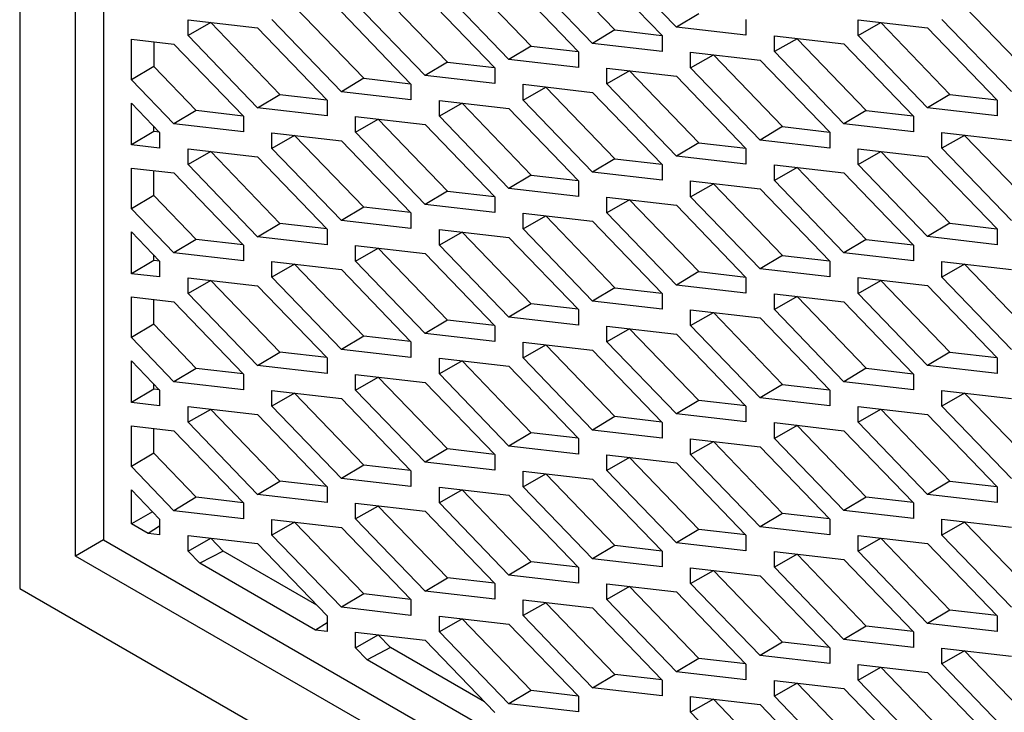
# Model space of a CAD drawing. Header units: millimetres. Extents: x -0.44 to 1.31, y -0.87 to 1.29.
# Tile 168 of 182: x 0.9206 to 0.9455, y 0.9645 to 0.9821. Entities that reach past the tile are written whole.
import ezdxf

# ---------------------------------------------------------------- set-up
doc = ezdxf.new("R2010")
doc.units = ezdxf.units.MM

msp = doc.modelspace()

# ---------------------------------------------------------------- linework, layer by layer
at = {"color": 7, "linetype": 'Continuous', "lineweight": 25}
for p, q in [((0.920568, 1.010864), (0.920569, 0.96766)), ((0.92269, 1.008006), (0.92269, 0.968885)), ((0.921983, 0.968477), (0.921982, 1.007598)), ((0.933893, 0.983628), (0.935645, 0.981808)), ((0.9372, 0.981878), (0.935439, 0.983708)), ((0.935079, 0.981469), (0.933318, 0.983299)), ((0.935079, 0.983494), (0.93684, 0.981664)), ((0.931772, 0.983219), (0.933523, 0.9814)), ((0.932958, 0.983086), (0.934719, 0.981255)), ((0.929651, 0.982811), (0.931402, 0.980991)), ((0.932958, 0.981061), (0.931197, 0.982891)), ((0.930836, 0.982677), (0.932598, 0.980847)), ((0.92753, 0.982402), (0.929281, 0.980583)), ((0.930836, 0.980652), (0.929075, 0.982482)), ((0.9445, 0.982404), (0.946251, 0.980584)), ((0.924833, 0.982063), (0.926594, 0.98186)), ((0.924833, 0.981665), (0.924833, 0.982063)), ((0.928715, 0.980244), (0.926954, 0.982074)), ((0.928715, 0.982269), (0.930476, 0.980438)), ((0.937766, 0.982217), (0.9372, 0.981878)), ((0.938961, 0.982072), (0.938961, 0.981675)), ((0.941803, 0.982065), (0.943564, 0.981862)), ((0.941803, 0.981667), (0.941803, 0.982065)), ((0.945686, 0.980246), (0.943924, 0.982076)), ((0.925408, 0.981994), (0.924833, 0.981665)), ((0.925408, 0.981997), (0.925408, 0.981994)), ((0.925408, 0.981994), (0.927159, 0.980174)), ((0.926594, 0.98186), (0.928355, 0.98003)), ((0.935645, 0.981808), (0.935079, 0.981469)), ((0.935645, 0.981808), (0.936833, 0.981671)), ((0.938961, 0.981675), (0.9372, 0.981878)), ((0.941803, 0.981667), (0.942379, 0.981996)), ((0.942379, 0.981999), (0.942379, 0.981996)), ((0.942379, 0.981996), (0.94413, 0.980176)), ((0.943564, 0.981862), (0.945325, 0.980032)), ((0.923397, 0.981576), (0.924472, 0.981452)), ((0.923397, 0.980544), (0.923397, 0.981576)), ((0.926594, 0.979835), (0.924833, 0.981665)), ((0.93684, 0.981664), (0.93684, 0.981266)), ((0.939682, 0.981259), (0.939682, 0.981657)), ((0.939682, 0.981657), (0.941443, 0.981453)), ((0.940257, 0.981587), (0.939682, 0.981259)), ((0.940257, 0.98159), (0.940257, 0.981587)), ((0.940257, 0.981587), (0.942009, 0.979767)), ((0.943564, 0.979837), (0.941803, 0.981667)), ((0.923963, 0.98151), (0.923963, 0.980883)), ((0.924472, 0.981452), (0.926234, 0.979621)), ((0.933523, 0.9814), (0.932958, 0.981061)), ((0.933523, 0.9814), (0.934712, 0.981262)), ((0.93684, 0.981266), (0.935079, 0.981469)), ((0.941443, 0.981453), (0.943204, 0.979623)), ((0.934719, 0.980858), (0.932958, 0.981061)), ((0.934719, 0.981255), (0.934719, 0.980858)), ((0.937561, 0.981248), (0.939322, 0.981045)), ((0.937561, 0.98085), (0.937561, 0.981248)), ((0.937561, 0.98085), (0.938136, 0.981179)), ((0.938136, 0.981182), (0.938136, 0.981179)), ((0.938136, 0.981179), (0.939887, 0.979359)), ((0.939322, 0.981045), (0.941083, 0.979215)), ((0.941443, 0.979429), (0.939682, 0.981259)), ((0.923963, 0.980883), (0.923397, 0.980544)), ((0.925038, 0.979766), (0.923963, 0.980883)), ((0.931402, 0.980991), (0.930836, 0.980652)), ((0.931402, 0.980991), (0.932591, 0.980854)), ((0.932598, 0.980847), (0.932598, 0.980449)), ((0.935439, 0.98084), (0.9372, 0.980636)), ((0.935439, 0.980442), (0.935439, 0.98084)), ((0.939322, 0.97902), (0.937561, 0.98085)), ((0.924473, 0.979427), (0.923397, 0.980544)), ((0.929281, 0.980583), (0.928715, 0.980244)), ((0.929281, 0.980583), (0.930469, 0.980445)), ((0.932598, 0.980449), (0.930836, 0.980652)), ((0.936015, 0.98077), (0.935439, 0.980442)), ((0.936015, 0.980773), (0.936015, 0.98077)), ((0.936015, 0.98077), (0.937766, 0.97895)), ((0.9372, 0.980636), (0.938961, 0.978806)), ((0.930476, 0.980438), (0.930476, 0.980041)), ((0.933318, 0.980431), (0.935079, 0.980228)), ((0.933318, 0.980033), (0.933318, 0.980431)), ((0.933318, 0.980033), (0.933893, 0.980362)), ((0.933893, 0.980365), (0.933893, 0.980362)), ((0.933893, 0.980362), (0.935645, 0.978542)), ((0.9372, 0.978612), (0.935439, 0.980442)), ((0.926594, 0.979835), (0.927159, 0.980174)), ((0.927159, 0.980174), (0.928348, 0.980037)), ((0.930476, 0.980041), (0.928715, 0.980244)), ((0.935079, 0.980228), (0.93684, 0.978398)), ((0.94413, 0.980176), (0.943564, 0.979837)), ((0.94413, 0.980176), (0.945319, 0.980039)), ((0.923397, 0.979956), (0.924112, 0.979213)), ((0.923397, 0.978898), (0.923397, 0.979956)), ((0.928355, 0.979632), (0.926594, 0.979835)), ((0.928355, 0.98003), (0.928355, 0.979632)), ((0.931197, 0.980023), (0.932958, 0.979819)), ((0.931197, 0.979625), (0.931197, 0.980023)), ((0.931772, 0.979953), (0.931197, 0.979625)), ((0.931772, 0.979956), (0.931772, 0.979953)), ((0.931772, 0.979953), (0.933523, 0.978133)), ((0.932958, 0.979819), (0.934719, 0.977989)), ((0.935079, 0.978203), (0.933318, 0.980033)), ((0.945325, 0.979634), (0.943564, 0.979837)), ((0.945325, 0.980032), (0.945325, 0.979634)), ((0.925038, 0.979766), (0.924473, 0.979427)), ((0.926227, 0.979628), (0.925038, 0.979766)), ((0.926234, 0.979621), (0.926234, 0.979224)), ((0.929075, 0.979614), (0.930836, 0.979411)), ((0.929075, 0.979216), (0.929075, 0.979614)), ((0.929075, 0.979216), (0.929651, 0.979545)), ((0.929651, 0.979548), (0.929651, 0.979545)), ((0.929651, 0.979545), (0.931402, 0.977725)), ((0.932958, 0.977795), (0.931197, 0.979625)), ((0.942009, 0.979767), (0.941443, 0.979429)), ((0.942009, 0.979767), (0.943197, 0.97963)), ((0.943204, 0.979623), (0.943204, 0.979225)), ((0.923963, 0.979236), (0.923963, 0.979368)), ((0.926234, 0.979224), (0.924473, 0.979427)), ((0.930836, 0.979411), (0.932598, 0.977581)), ((0.939887, 0.979359), (0.939322, 0.97902)), ((0.939887, 0.979359), (0.941076, 0.979222)), ((0.943204, 0.979225), (0.941443, 0.979429)), ((0.923963, 0.979236), (0.923397, 0.978898)), ((0.924106, 0.97922), (0.923963, 0.979236)), ((0.924112, 0.979213), (0.924112, 0.978815)), ((0.926954, 0.979206), (0.928715, 0.979002)), ((0.926954, 0.978808), (0.926954, 0.979206)), ((0.92753, 0.979136), (0.926954, 0.978808)), ((0.92753, 0.979139), (0.92753, 0.979136)), ((0.929281, 0.977316), (0.92753, 0.979136)), ((0.930836, 0.977386), (0.929075, 0.979216)), ((0.941083, 0.979215), (0.941083, 0.978817)), ((0.943924, 0.97881), (0.943924, 0.979207)), ((0.943924, 0.979207), (0.945686, 0.979004)), ((0.9445, 0.979138), (0.943924, 0.97881)), ((0.9445, 0.979141), (0.9445, 0.979138)), ((0.9445, 0.979138), (0.946251, 0.977318)), ((0.924112, 0.978815), (0.923397, 0.978898)), ((0.924833, 0.978797), (0.926594, 0.978594)), ((0.924833, 0.978399), (0.924833, 0.978797)), ((0.928715, 0.976978), (0.926954, 0.978808)), ((0.928715, 0.979002), (0.930476, 0.977172)), ((0.937766, 0.97895), (0.9372, 0.978612)), ((0.937766, 0.97895), (0.938955, 0.978813)), ((0.938961, 0.978806), (0.938961, 0.978408)), ((0.941083, 0.978817), (0.939322, 0.97902)), ((0.941803, 0.978799), (0.943564, 0.978596)), ((0.941803, 0.978401), (0.941803, 0.978799)), ((0.945686, 0.976979), (0.943924, 0.97881)), ((0.925408, 0.978728), (0.924833, 0.978399)), ((0.925408, 0.978728), (0.925408, 0.978731)), ((0.92716, 0.976908), (0.925408, 0.978728)), ((0.926594, 0.978594), (0.928355, 0.976764)), ((0.935645, 0.978542), (0.935079, 0.978203)), ((0.935645, 0.978542), (0.936833, 0.978405)), ((0.938961, 0.978408), (0.9372, 0.978612)), ((0.941803, 0.978401), (0.942379, 0.97873)), ((0.942379, 0.978733), (0.942379, 0.97873)), ((0.942379, 0.97873), (0.94413, 0.97691)), ((0.943564, 0.978596), (0.945325, 0.976766)), ((0.923397, 0.978309), (0.924473, 0.978185)), ((0.923397, 0.977278), (0.923397, 0.978309)), ((0.926594, 0.976569), (0.924833, 0.978399)), ((0.93684, 0.978398), (0.93684, 0.978)), ((0.939682, 0.977993), (0.939682, 0.97839)), ((0.939682, 0.97839), (0.941443, 0.978187)), ((0.940257, 0.978321), (0.939682, 0.977993)), ((0.940257, 0.978324), (0.940257, 0.978321)), ((0.940257, 0.978321), (0.942009, 0.976501)), ((0.943564, 0.976571), (0.941803, 0.978401)), ((0.923963, 0.977617), (0.923963, 0.978244)), ((0.924473, 0.978185), (0.926234, 0.976355)), ((0.933523, 0.978133), (0.932958, 0.977795)), ((0.933523, 0.978133), (0.934712, 0.977996)), ((0.93684, 0.978), (0.935079, 0.978203)), ((0.941443, 0.978187), (0.943204, 0.976357)), ((0.934719, 0.977591), (0.932958, 0.977795)), ((0.934719, 0.977989), (0.934719, 0.977591)), ((0.937561, 0.977982), (0.939322, 0.977779)), ((0.937561, 0.977584), (0.937561, 0.977982)), ((0.937561, 0.977584), (0.938136, 0.977913)), ((0.938136, 0.977916), (0.938136, 0.977913)), ((0.938136, 0.977913), (0.939887, 0.976093)), ((0.941443, 0.976162), (0.939682, 0.977993)), ((0.923963, 0.977617), (0.923397, 0.977278)), ((0.925038, 0.976499), (0.923963, 0.977617)), ((0.931402, 0.977725), (0.930836, 0.977386)), ((0.931402, 0.977725), (0.932591, 0.977588)), ((0.932598, 0.977581), (0.932598, 0.977183)), ((0.935439, 0.977573), (0.9372, 0.97737)), ((0.935439, 0.977176), (0.935439, 0.977573)), ((0.939322, 0.975754), (0.937561, 0.977584)), ((0.939322, 0.977779), (0.941083, 0.975949)), ((0.929281, 0.977316), (0.928715, 0.976978)), ((0.93047, 0.977179), (0.929281, 0.977316)), ((0.932598, 0.977183), (0.930836, 0.977386)), ((0.936015, 0.977504), (0.935439, 0.977176)), ((0.936015, 0.977507), (0.936015, 0.977504)), ((0.936015, 0.977504), (0.937766, 0.975684)), ((0.9372, 0.97737), (0.938961, 0.97554)), ((0.924473, 0.97616), (0.923397, 0.977278)), ((0.930476, 0.977172), (0.930476, 0.976774)), ((0.933318, 0.977165), (0.935079, 0.976962)), ((0.933318, 0.976767), (0.933318, 0.977165)), ((0.933318, 0.976767), (0.933894, 0.977096)), ((0.933894, 0.977099), (0.933894, 0.977096)), ((0.933894, 0.977096), (0.935645, 0.975276)), ((0.9372, 0.975345), (0.935439, 0.977176)), ((0.926594, 0.976569), (0.92716, 0.976908)), ((0.928348, 0.976771), (0.92716, 0.976908)), ((0.930476, 0.976774), (0.928715, 0.976978)), ((0.935079, 0.976962), (0.93684, 0.975132)), ((0.94413, 0.97691), (0.943564, 0.976571)), ((0.94413, 0.97691), (0.945319, 0.976773)), ((0.923397, 0.97669), (0.924112, 0.975947)), ((0.923397, 0.975631), (0.923397, 0.97669)), ((0.928355, 0.976366), (0.926594, 0.976569)), ((0.928355, 0.976764), (0.928355, 0.976366)), ((0.931197, 0.976756), (0.932958, 0.976553)), ((0.931197, 0.976358), (0.931197, 0.976756)), ((0.931772, 0.976687), (0.931197, 0.976358)), ((0.931772, 0.97669), (0.931772, 0.976687)), ((0.933523, 0.974867), (0.931772, 0.976687)), ((0.932958, 0.976553), (0.934719, 0.974723)), ((0.935079, 0.974937), (0.933318, 0.976767)), ((0.945325, 0.976368), (0.943564, 0.976571)), ((0.945325, 0.976766), (0.945325, 0.976368)), ((0.925038, 0.976499), (0.924473, 0.97616)), ((0.926227, 0.976362), (0.925038, 0.976499)), ((0.926234, 0.976355), (0.926234, 0.975957)), ((0.929075, 0.976348), (0.930836, 0.976145)), ((0.929075, 0.97595), (0.929075, 0.976348)), ((0.932958, 0.974528), (0.931197, 0.976358)), ((0.942009, 0.976501), (0.941443, 0.976162)), ((0.942009, 0.976501), (0.943197, 0.976364)), ((0.943204, 0.976357), (0.943204, 0.975959)), ((0.923963, 0.97597), (0.923963, 0.976102)), ((0.926234, 0.975957), (0.924473, 0.97616)), ((0.929075, 0.97595), (0.929651, 0.976279)), ((0.929651, 0.976279), (0.929651, 0.976282)), ((0.931402, 0.974459), (0.929651, 0.976279)), ((0.930836, 0.976145), (0.932598, 0.974315)), ((0.939887, 0.976093), (0.939322, 0.975754)), ((0.939887, 0.976093), (0.941076, 0.975956)), ((0.943204, 0.975959), (0.941443, 0.976162)), ((0.923963, 0.97597), (0.923397, 0.975631)), ((0.924106, 0.975954), (0.923963, 0.97597)), ((0.924112, 0.975947), (0.924112, 0.975549)), ((0.926954, 0.975939), (0.928715, 0.975736)), ((0.926954, 0.975541), (0.926954, 0.975939)), ((0.92753, 0.97587), (0.926954, 0.975541)), ((0.92753, 0.97587), (0.92753, 0.975873)), ((0.929281, 0.97405), (0.92753, 0.97587)), ((0.930836, 0.97412), (0.929075, 0.97595)), ((0.941083, 0.975949), (0.941083, 0.975551)), ((0.943924, 0.975543), (0.943924, 0.975941)), ((0.943924, 0.975941), (0.945686, 0.975738)), ((0.9445, 0.975872), (0.943924, 0.975543)), ((0.9445, 0.975875), (0.9445, 0.975872)), ((0.9445, 0.975872), (0.946251, 0.974052)), ((0.924112, 0.975549), (0.923397, 0.975631)), ((0.928715, 0.975736), (0.930476, 0.973906)), ((0.937766, 0.975684), (0.9372, 0.975345)), ((0.937766, 0.975684), (0.938955, 0.975547)), ((0.941083, 0.975551), (0.939322, 0.975754)), ((0.924833, 0.975531), (0.926594, 0.975328)), ((0.924833, 0.975133), (0.924833, 0.975531)), ((0.925408, 0.975462), (0.924833, 0.975133)), ((0.925408, 0.975462), (0.925408, 0.975464)), ((0.92716, 0.973642), (0.925408, 0.975462)), ((0.926594, 0.975328), (0.928355, 0.973498)), ((0.928715, 0.973711), (0.926954, 0.975541)), ((0.938961, 0.975142), (0.9372, 0.975345)), ((0.938961, 0.97554), (0.938961, 0.975142)), ((0.941803, 0.975533), (0.943564, 0.97533)), ((0.941803, 0.975135), (0.941803, 0.975533)), ((0.941803, 0.975135), (0.942379, 0.975464)), ((0.942379, 0.975466), (0.942379, 0.975464)), ((0.942379, 0.975464), (0.94413, 0.973644)), ((0.943564, 0.97533), (0.945325, 0.9735)), ((0.945686, 0.973713), (0.943924, 0.975543)), ((0.926594, 0.973303), (0.924833, 0.975133)), ((0.935645, 0.975276), (0.935079, 0.974937)), ((0.935645, 0.975276), (0.936833, 0.975139)), ((0.93684, 0.975132), (0.93684, 0.974734)), ((0.939682, 0.974726), (0.939682, 0.975124)), ((0.939682, 0.975124), (0.941443, 0.974921)), ((0.940257, 0.975055), (0.939682, 0.974726)), ((0.940257, 0.975058), (0.940257, 0.975055)), ((0.940257, 0.975055), (0.942009, 0.973235)), ((0.943564, 0.973305), (0.941803, 0.975135)), ((0.923397, 0.975043), (0.924473, 0.974919)), ((0.923397, 0.974012), (0.923397, 0.975043)), ((0.923963, 0.974351), (0.923963, 0.974978)), ((0.924473, 0.974919), (0.926234, 0.973089)), ((0.933523, 0.974867), (0.932958, 0.974528)), ((0.934712, 0.97473), (0.933523, 0.974867)), ((0.93684, 0.974734), (0.935079, 0.974937)), ((0.941443, 0.974921), (0.943204, 0.973091)), ((0.934719, 0.974723), (0.934719, 0.974325)), ((0.937561, 0.974716), (0.939322, 0.974513)), ((0.937561, 0.974318), (0.937561, 0.974716)), ((0.937561, 0.974318), (0.938136, 0.974646)), ((0.938136, 0.974649), (0.938136, 0.974646)), ((0.938136, 0.974646), (0.939887, 0.972827)), ((0.941443, 0.972896), (0.939682, 0.974726)), ((0.923963, 0.974351), (0.923397, 0.974012)), ((0.925038, 0.973233), (0.923963, 0.974351)), ((0.931402, 0.974459), (0.930836, 0.97412)), ((0.932591, 0.974322), (0.931402, 0.974459)), ((0.932598, 0.974315), (0.932598, 0.973917)), ((0.934719, 0.974325), (0.932958, 0.974528)), ((0.935439, 0.974307), (0.9372, 0.974104)), ((0.935439, 0.973909), (0.935439, 0.974307)), ((0.939322, 0.972488), (0.937561, 0.974318)), ((0.939322, 0.974513), (0.941083, 0.972682)), ((0.932598, 0.973917), (0.930836, 0.97412)), ((0.936015, 0.974238), (0.935439, 0.973909)), ((0.936015, 0.974241), (0.936015, 0.974238)), ((0.937766, 0.972418), (0.936015, 0.974238)), ((0.9372, 0.974104), (0.938962, 0.972274)), ((0.924473, 0.972894), (0.923397, 0.974012)), ((0.929281, 0.97405), (0.928715, 0.973711)), ((0.93047, 0.973913), (0.929281, 0.97405)), ((0.930476, 0.973906), (0.930476, 0.973508)), ((0.933318, 0.973899), (0.935079, 0.973696)), ((0.933318, 0.973501), (0.933318, 0.973899)), ((0.933318, 0.973501), (0.933894, 0.973829)), ((0.933894, 0.973829), (0.933894, 0.973832)), ((0.935645, 0.97201), (0.933894, 0.973829)), ((0.9372, 0.972079), (0.935439, 0.973909)), ((0.926594, 0.973303), (0.92716, 0.973642)), ((0.928348, 0.973505), (0.92716, 0.973642)), ((0.930476, 0.973508), (0.928715, 0.973711)), ((0.935079, 0.973696), (0.93684, 0.971865)), ((0.94413, 0.973644), (0.943564, 0.973305)), ((0.94413, 0.973644), (0.945319, 0.973507)), ((0.923397, 0.973424), (0.924112, 0.972681)), ((0.923397, 0.972365), (0.923397, 0.973424)), ((0.928355, 0.973498), (0.928355, 0.9731)), ((0.931197, 0.97349), (0.932958, 0.973287)), ((0.931197, 0.973092), (0.931197, 0.97349)), ((0.931772, 0.973421), (0.931197, 0.973092)), ((0.931772, 0.973421), (0.931772, 0.973424)), ((0.933524, 0.971601), (0.931772, 0.973421)), ((0.935079, 0.971671), (0.933318, 0.973501)), ((0.945325, 0.973102), (0.943564, 0.973305)), ((0.945325, 0.9735), (0.945325, 0.973102)), ((0.925038, 0.973233), (0.924473, 0.972894)), ((0.926227, 0.973096), (0.925038, 0.973233)), ((0.926234, 0.973089), (0.926234, 0.972691)), ((0.928355, 0.9731), (0.926594, 0.973303)), ((0.929075, 0.973082), (0.930836, 0.972879)), ((0.929075, 0.972684), (0.929075, 0.973082)), ((0.932958, 0.971262), (0.931197, 0.973092)), ((0.932958, 0.973287), (0.934719, 0.971457)), ((0.942009, 0.973235), (0.941443, 0.972896)), ((0.942009, 0.973235), (0.943197, 0.973098)), ((0.943204, 0.973091), (0.943204, 0.972693)), ((0.923963, 0.972704), (0.923963, 0.972836)), ((0.926234, 0.972691), (0.924473, 0.972894)), ((0.929075, 0.972684), (0.929651, 0.973012)), ((0.929651, 0.973012), (0.929651, 0.973015)), ((0.931402, 0.971193), (0.929651, 0.973012)), ((0.930836, 0.972879), (0.932598, 0.971048)), ((0.939887, 0.972827), (0.939322, 0.972488)), ((0.939887, 0.972827), (0.941076, 0.972689)), ((0.943204, 0.972693), (0.941443, 0.972896)), ((0.923963, 0.972704), (0.923397, 0.972365)), ((0.924106, 0.972688), (0.923963, 0.972704)), ((0.924112, 0.972681), (0.924112, 0.972283)), ((0.926954, 0.972673), (0.928715, 0.97247)), ((0.926954, 0.972275), (0.926954, 0.972673)), ((0.92753, 0.972604), (0.926954, 0.972275)), ((0.92753, 0.972604), (0.92753, 0.972607)), ((0.929281, 0.970784), (0.92753, 0.972604)), ((0.930837, 0.970854), (0.929075, 0.972684)), ((0.941083, 0.972682), (0.941083, 0.972285)), ((0.943925, 0.972277), (0.943925, 0.972675)), ((0.943925, 0.972675), (0.945686, 0.972472)), ((0.9445, 0.972606), (0.943925, 0.972277)), ((0.9445, 0.972609), (0.9445, 0.972606)), ((0.9445, 0.972606), (0.946251, 0.970786)), ((0.924112, 0.972283), (0.923397, 0.972365)), ((0.928715, 0.97247), (0.930476, 0.97064)), ((0.937766, 0.972418), (0.9372, 0.972079)), ((0.938955, 0.972281), (0.937766, 0.972418)), ((0.941083, 0.972285), (0.939322, 0.972488)), ((0.924833, 0.972265), (0.926594, 0.972062)), ((0.924833, 0.971867), (0.924833, 0.972265)), ((0.925408, 0.972195), (0.924833, 0.971867)), ((0.925408, 0.972195), (0.925408, 0.972198)), ((0.92716, 0.970376), (0.925408, 0.972195)), ((0.926594, 0.972062), (0.928355, 0.970231)), ((0.928715, 0.970445), (0.926954, 0.972275)), ((0.938962, 0.971876), (0.9372, 0.972079)), ((0.938962, 0.972274), (0.938962, 0.971876)), ((0.941803, 0.972267), (0.943564, 0.972063)), ((0.941803, 0.971869), (0.941803, 0.972267)), ((0.941803, 0.971869), (0.942379, 0.972197)), ((0.942379, 0.9722), (0.942379, 0.972197)), ((0.942379, 0.972197), (0.94413, 0.970377)), ((0.943564, 0.972063), (0.945325, 0.970233)), ((0.945686, 0.970447), (0.943925, 0.972277)), ((0.926594, 0.970037), (0.924833, 0.971867)), ((0.935645, 0.97201), (0.935079, 0.971671)), ((0.936833, 0.971872), (0.935645, 0.97201)), ((0.93684, 0.971865), (0.93684, 0.971468)), ((0.939682, 0.97146), (0.939682, 0.971858)), ((0.939682, 0.971858), (0.941443, 0.971655)), ((0.943564, 0.970039), (0.941803, 0.971869)), ((0.923397, 0.971777), (0.924473, 0.971653)), ((0.923397, 0.970746), (0.923397, 0.971777)), ((0.923963, 0.971085), (0.923963, 0.971712)), ((0.924473, 0.971653), (0.926234, 0.969823)), ((0.933524, 0.971601), (0.932958, 0.971262)), ((0.934712, 0.971464), (0.933524, 0.971601)), ((0.93684, 0.971468), (0.935079, 0.971671)), ((0.940257, 0.971789), (0.939682, 0.97146)), ((0.940257, 0.971792), (0.940257, 0.971789)), ((0.942009, 0.969969), (0.940257, 0.971789)), ((0.941443, 0.971655), (0.943204, 0.969825)), ((0.934719, 0.971457), (0.934719, 0.971059)), ((0.937561, 0.97145), (0.939322, 0.971246)), ((0.937561, 0.971052), (0.937561, 0.97145)), ((0.937561, 0.971052), (0.938136, 0.97138)), ((0.938136, 0.97138), (0.938136, 0.971383)), ((0.939887, 0.96956), (0.938136, 0.97138)), ((0.941443, 0.96963), (0.939682, 0.97146)), ((0.923963, 0.971085), (0.923397, 0.970746)), ((0.925038, 0.969967), (0.923963, 0.971085)), ((0.931402, 0.971193), (0.930837, 0.970854)), ((0.932591, 0.971055), (0.931402, 0.971193)), ((0.934719, 0.971059), (0.932958, 0.971262)), ((0.939322, 0.971246), (0.941083, 0.969416)), ((0.932598, 0.970651), (0.930837, 0.970854)), ((0.932598, 0.971048), (0.932598, 0.970651)), ((0.935439, 0.971041), (0.9372, 0.970838)), ((0.935439, 0.970643), (0.935439, 0.971041)), ((0.936015, 0.970972), (0.935439, 0.970643)), ((0.936015, 0.970972), (0.936015, 0.970975)), ((0.937766, 0.969152), (0.936015, 0.970972)), ((0.9372, 0.970838), (0.938962, 0.969008)), ((0.939322, 0.969222), (0.937561, 0.971052)), ((0.924473, 0.969628), (0.923397, 0.970746)), ((0.929281, 0.970784), (0.928715, 0.970445)), ((0.93047, 0.970647), (0.929281, 0.970784)), ((0.930476, 0.97064), (0.930476, 0.970242)), ((0.933318, 0.970633), (0.935079, 0.970429)), ((0.933318, 0.970235), (0.933318, 0.970633)), ((0.933318, 0.970235), (0.933894, 0.970563)), ((0.933894, 0.970563), (0.933894, 0.970566)), ((0.935645, 0.968743), (0.933894, 0.970563)), ((0.9372, 0.968813), (0.935439, 0.970643)), ((0.926594, 0.970037), (0.92716, 0.970376)), ((0.928348, 0.970238), (0.92716, 0.970376)), ((0.930476, 0.970242), (0.928715, 0.970445)), ((0.935079, 0.970429), (0.93684, 0.968599)), ((0.94413, 0.970377), (0.943564, 0.970039)), ((0.94413, 0.970377), (0.945319, 0.97024)), ((0.923397, 0.970158), (0.924112, 0.969414)), ((0.923397, 0.969294), (0.923397, 0.970158)), ((0.928355, 0.970231), (0.928355, 0.969834)), ((0.931197, 0.970224), (0.932958, 0.970021)), ((0.931197, 0.969826), (0.931197, 0.970224)), ((0.931772, 0.970155), (0.931197, 0.969826)), ((0.931772, 0.970155), (0.931772, 0.970158)), ((0.933524, 0.968335), (0.931772, 0.970155)), ((0.935079, 0.968405), (0.933318, 0.970235)), ((0.945325, 0.970233), (0.945325, 0.969835)), ((0.925038, 0.969967), (0.924473, 0.969628)), ((0.926227, 0.96983), (0.925038, 0.969967)), ((0.926234, 0.969823), (0.926234, 0.969425)), ((0.928355, 0.969834), (0.926594, 0.970037)), ((0.929075, 0.969816), (0.930837, 0.969612)), ((0.929075, 0.969418), (0.929075, 0.969816)), ((0.932958, 0.967996), (0.931197, 0.969826)), ((0.932958, 0.970021), (0.934719, 0.968191)), ((0.942009, 0.969969), (0.941443, 0.96963)), ((0.943197, 0.969832), (0.942009, 0.969969)), ((0.943204, 0.969825), (0.943204, 0.969427)), ((0.945325, 0.969835), (0.943564, 0.970039)), ((0.923932, 0.969602), (0.923397, 0.969294)), ((0.926234, 0.969425), (0.924473, 0.969628)), ((0.929651, 0.969746), (0.929075, 0.969418)), ((0.929651, 0.969746), (0.929651, 0.969749)), ((0.931402, 0.967926), (0.929651, 0.969746)), ((0.930837, 0.969612), (0.932598, 0.967782)), ((0.943204, 0.969427), (0.941443, 0.96963)), ((0.924112, 0.969414), (0.924112, 0.969017)), ((0.926954, 0.969407), (0.928715, 0.969204)), ((0.926954, 0.969009), (0.926954, 0.969407)), ((0.92753, 0.969338), (0.926954, 0.969009)), ((0.92753, 0.969338), (0.92753, 0.969341)), ((0.929281, 0.967518), (0.92753, 0.969338)), ((0.930837, 0.967588), (0.929075, 0.969418)), ((0.939887, 0.96956), (0.939322, 0.969222)), ((0.941076, 0.969423), (0.939887, 0.96956)), ((0.941083, 0.969416), (0.941083, 0.969018)), ((0.943925, 0.969011), (0.943925, 0.969409)), ((0.943925, 0.969409), (0.945686, 0.969206)), ((0.9445, 0.96934), (0.943925, 0.969011)), ((0.9445, 0.969342), (0.9445, 0.96934)), ((0.946251, 0.96752), (0.9445, 0.96934)), ((0.923818, 0.96905), (0.923397, 0.969294)), ((0.924112, 0.969237), (0.923818, 0.96905)), ((0.928715, 0.969204), (0.930476, 0.967374)), ((0.937766, 0.969152), (0.9372, 0.968813)), ((0.938955, 0.969015), (0.937766, 0.969152)), ((0.941083, 0.969018), (0.939322, 0.969222)), ((0.92269, 0.968885), (0.921983, 0.968477)), ((0.92269, 0.968885), (0.956858, 0.949161)), ((0.924112, 0.969017), (0.923818, 0.96905)), ((0.924833, 0.968999), (0.926594, 0.968795)), ((0.924833, 0.968601), (0.924833, 0.968999)), ((0.924833, 0.968601), (0.925408, 0.968929)), ((0.925408, 0.968929), (0.925408, 0.968932)), ((0.925719, 0.968606), (0.925408, 0.968929)), ((0.928715, 0.967179), (0.926954, 0.969009)), ((0.938962, 0.969008), (0.938962, 0.96861)), ((0.941803, 0.969), (0.943564, 0.968797)), ((0.941803, 0.968603), (0.941803, 0.969)), ((0.941803, 0.968603), (0.942379, 0.968931)), ((0.942379, 0.968931), (0.942379, 0.968934)), ((0.94413, 0.967111), (0.942379, 0.968931)), ((0.945686, 0.967181), (0.943925, 0.969011)), ((0.925127, 0.968295), (0.924833, 0.968601)), ((0.925719, 0.968606), (0.925127, 0.968295)), ((0.928097, 0.967234), (0.925719, 0.968606)), ((0.926594, 0.968795), (0.928355, 0.966965)), ((0.935645, 0.968743), (0.935079, 0.968405)), ((0.936834, 0.968606), (0.935645, 0.968743)), ((0.93684, 0.968599), (0.93684, 0.968201)), ((0.938962, 0.96861), (0.9372, 0.968813)), ((0.939682, 0.968194), (0.939682, 0.968592)), ((0.939682, 0.968592), (0.941443, 0.968389)), ((0.943564, 0.966772), (0.941803, 0.968603)), ((0.943564, 0.968797), (0.945326, 0.966967)), ((0.956808, 0.948373), (0.921983, 0.968477)), ((0.933524, 0.968335), (0.932958, 0.967996)), ((0.934712, 0.968198), (0.933524, 0.968335)), ((0.93684, 0.968201), (0.935079, 0.968405)), ((0.940258, 0.968523), (0.939682, 0.968194)), ((0.940258, 0.968523), (0.940258, 0.968525)), ((0.942009, 0.966703), (0.940258, 0.968523)), ((0.941443, 0.968389), (0.943204, 0.966559)), ((0.928061, 0.966601), (0.925127, 0.968295)), ((0.934719, 0.968191), (0.934719, 0.967793)), ((0.937561, 0.968183), (0.939322, 0.96798)), ((0.937561, 0.967786), (0.937561, 0.968183)), ((0.937561, 0.967786), (0.938136, 0.968114)), ((0.938136, 0.968114), (0.938136, 0.968117)), ((0.939887, 0.966294), (0.938136, 0.968114)), ((0.941443, 0.966364), (0.939682, 0.968194)), ((0.930837, 0.967588), (0.931402, 0.967926)), ((0.932591, 0.967789), (0.931402, 0.967926)), ((0.934719, 0.967793), (0.932958, 0.967996)), ((0.939322, 0.96798), (0.941083, 0.96615)), ((0.920569, 0.96766), (0.956709, 0.946798)), ((0.932598, 0.967384), (0.930837, 0.967588)), ((0.932598, 0.967782), (0.932598, 0.967384)), ((0.935439, 0.967775), (0.9372, 0.967572)), ((0.935439, 0.967377), (0.935439, 0.967775)), ((0.936015, 0.967706), (0.935439, 0.967377)), ((0.936015, 0.967706), (0.936015, 0.967708)), ((0.937766, 0.965886), (0.936015, 0.967706)), ((0.9372, 0.967572), (0.938962, 0.965742)), ((0.939322, 0.965955), (0.937561, 0.967786)), ((0.929281, 0.967518), (0.928715, 0.967179)), ((0.93047, 0.967381), (0.929281, 0.967518)), ((0.930476, 0.967374), (0.930476, 0.966976)), ((0.933318, 0.967366), (0.935079, 0.967163)), ((0.933318, 0.966969), (0.933318, 0.967366)), ((0.937201, 0.965547), (0.935439, 0.967377)), ((0.930476, 0.966976), (0.928715, 0.967179)), ((0.933894, 0.967297), (0.933318, 0.966969)), ((0.933894, 0.967297), (0.933894, 0.9673)), ((0.935645, 0.965477), (0.933894, 0.967297)), ((0.935079, 0.967163), (0.93684, 0.965333)), ((0.94413, 0.967111), (0.943564, 0.966772)), ((0.945319, 0.966974), (0.94413, 0.967111)), ((0.928355, 0.966965), (0.928355, 0.966567)), ((0.931197, 0.966958), (0.932958, 0.966755)), ((0.931197, 0.96656), (0.931197, 0.966958)), ((0.931772, 0.966889), (0.931197, 0.96656)), ((0.931772, 0.966889), (0.931772, 0.966891)), ((0.933524, 0.965069), (0.931772, 0.966889)), ((0.935079, 0.965138), (0.933318, 0.966969)), ((0.945326, 0.966967), (0.945326, 0.966569)), ((0.928355, 0.966788), (0.928061, 0.966601)), ((0.928355, 0.966567), (0.928061, 0.966601)), ((0.932958, 0.966755), (0.934719, 0.964925)), ((0.942009, 0.966703), (0.941443, 0.966364)), ((0.943197, 0.966566), (0.942009, 0.966703)), ((0.945326, 0.966569), (0.943564, 0.966772)), ((0.929075, 0.966549), (0.930837, 0.966346)), ((0.929075, 0.966151), (0.929075, 0.966549)), ((0.929075, 0.966151), (0.929651, 0.96648)), ((0.929651, 0.96648), (0.929651, 0.966483)), ((0.929962, 0.966157), (0.929651, 0.96648)), ((0.930837, 0.966346), (0.932598, 0.964516)), ((0.932958, 0.96473), (0.931197, 0.96656)), ((0.943204, 0.966161), (0.941443, 0.966364)), ((0.943204, 0.966559), (0.943204, 0.966161)), ((0.92937, 0.965846), (0.929075, 0.966151)), ((0.929962, 0.966157), (0.92937, 0.965846)), ((0.932339, 0.964785), (0.929962, 0.966157)), ((0.939887, 0.966294), (0.939322, 0.965955)), ((0.941076, 0.966157), (0.939887, 0.966294)), ((0.941083, 0.96615), (0.941083, 0.965752)), ((0.943925, 0.965745), (0.943925, 0.966143)), ((0.943925, 0.966143), (0.945686, 0.96594)), ((0.9445, 0.966073), (0.943925, 0.965745)), ((0.9445, 0.966073), (0.9445, 0.966076)), ((0.946251, 0.964254), (0.9445, 0.966073)), ((0.932304, 0.964152), (0.92937, 0.965846)), ((0.937766, 0.965886), (0.937201, 0.965547)), ((0.938955, 0.965749), (0.937766, 0.965886)), ((0.941083, 0.965752), (0.939322, 0.965955)), ((0.938962, 0.965742), (0.938962, 0.965344)), ((0.941803, 0.965734), (0.943564, 0.965531)), ((0.941803, 0.965336), (0.941803, 0.965734)), ((0.941803, 0.965336), (0.942379, 0.965665)), ((0.942379, 0.965665), (0.942379, 0.965668)), ((0.94413, 0.963845), (0.942379, 0.965665)), ((0.945686, 0.963915), (0.943925, 0.965745)), ((0.935079, 0.965138), (0.935645, 0.965477)), ((0.936834, 0.96534), (0.935645, 0.965477)), ((0.93684, 0.965333), (0.93684, 0.964935)), ((0.938962, 0.965344), (0.937201, 0.965547)), ((0.939682, 0.964928), (0.939682, 0.965326)), ((0.939682, 0.965326), (0.941443, 0.965123)), ((0.943564, 0.963506), (0.941803, 0.965336)), ((0.943564, 0.965531), (0.945326, 0.963701)), ((0.93684, 0.964935), (0.935079, 0.965138)), ((0.940258, 0.965256), (0.939682, 0.964928)), ((0.940258, 0.965256), (0.940258, 0.965259)), ((0.942009, 0.963437), (0.940258, 0.965256)), ((0.941443, 0.965123), (0.943204, 0.963292)), ((0.933524, 0.965069), (0.932958, 0.96473)), ((0.934712, 0.964932), (0.933524, 0.965069)), ((0.934719, 0.964925), (0.934719, 0.964527)), ((0.937561, 0.964917), (0.939322, 0.964714)), ((0.937561, 0.964519), (0.937561, 0.964917)), ((0.938136, 0.964848), (0.937561, 0.964519)), ((0.938136, 0.964848), (0.938136, 0.964851)), ((0.939888, 0.963028), (0.938136, 0.964848)), ((0.941443, 0.963098), (0.939682, 0.964928)), ((0.934719, 0.964527), (0.932958, 0.96473)), ((0.939322, 0.964714), (0.941083, 0.962884)), ((0.939322, 0.962689), (0.937561, 0.964519))]:
    msp.add_line(p, q, dxfattribs=at)
msp.add_open_spline([(0.958964, 0.937925), (0.949897, 0.942197), (0.941204, 0.946733), (0.924653, 0.956287), (0.916796, 0.961305), (0.909396, 0.966539)], degree=3, knots=[0, 0, 0, 0, 0.5, 0.5, 1, 1, 1, 1], dxfattribs=at)
at = {"color": 250, "linetype": 'Continuous', "lineweight": 25}
msp.add_open_spline([(0.957788, 0.937083), (0.953108, 0.939366), (0.943429, 0.944088), (0.930682, 0.95128), (0.919151, 0.958359), (0.912543, 0.962908), (0.909239, 0.965183)], degree=3, knots=[0, 0, 0, 0, 0.266878, 0.551972, 0.775986, 1, 1, 1, 1], dxfattribs=at)

doc.saveas('drawing.dxf')
